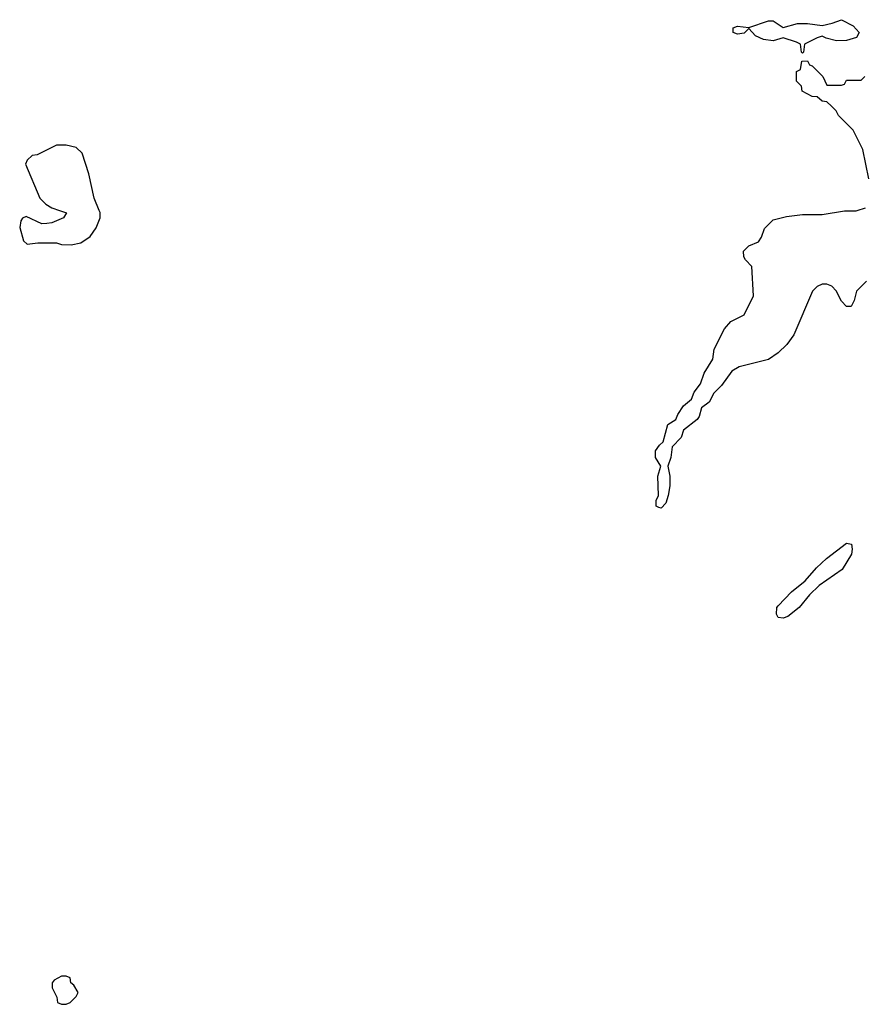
# Model space of a CAD drawing. Header units: inches. Extents: x 2668334 to 2765628, y 828034 to 955234.
# Tile 49 of 218: x 2721839 to 2725303, y 856742 to 860783. Entities that reach past the tile are written whole.
import ezdxf

# ---------------------------------------------------------------- set-up
doc = ezdxf.new("R2010")
doc.units = ezdxf.units.IN
doc.header["$MEASUREMENT"] = 0
doc.layers.add('C7825', color=7, linetype='Continuous')
doc.layers.add('C7826', color=7, linetype='Continuous')

msp = doc.modelspace()

# ---------------------------------------------------------------- linework, layer by layer
at = {"layer": 'C7825', "color": 4}
for points, elevation in [([(2722001.7, 860000), (2722031.3, 859990), (2722018, 859970), (2721970, 859949.3), (2721950, 859946), (2721930, 859945.2), (2721865.4, 859974.6), (2721850, 859968), (2721842.8, 859957.2), (2721838.8, 859930), (2721854.8, 859874.8), (2721870, 859861), (2721913.6, 859866.4), (2721990, 859866.8), (2722010, 859860.7), (2722050, 859859.1), (2722090, 859867.7), (2722127.2, 859892.8), (2722151.8, 859928.2), (2722169.2, 859970), (2722168.7, 859991.3), (2722165, 860000)], 16), ([(2725312, 859710), (2725271.1, 859668.9), (2725262, 859630), (2725250, 859606), (2725230, 859606), (2725210, 859628), (2725188.7, 859670), (2725170, 859688.7), (2725150, 859698), (2725130, 859698), (2725110, 859688), (2725091.1, 859668.9), (2725014.8, 859490), (2724986, 859450), (2724950, 859415.3), (2724910, 859388.7), (2724790, 859358), (2724759.6, 859340.4), (2724718, 859282), (2724686, 859250), (2724667.3, 859212.7), (2724636, 859190), (2724626, 859154), (2724618, 859142), (2724562, 859098), (2724552.1, 859067.9), (2724514.8, 859030), (2724510, 858986), (2724498, 858950), (2724506, 858910), (2724506, 858870), (2724498.8, 858830), (2724490, 858798), (2724470, 858778), (2724460.4, 858780.4), (2724450, 858786), (2724449.3, 858809.3), (2724459, 858830), (2724457.2, 858910), (2724468.7, 858950), (2724446.3, 858986.3), (2724446.6, 859013.4), (2724462.9, 859037.1), (2724479, 859050), (2724498, 859122), (2724530, 859142), (2724538, 859162), (2724562.4, 859197.6), (2724594, 859226), (2724605.8, 859254.2), (2724631.7, 859288.3), (2724647.2, 859332.8), (2724682, 859390), (2724688, 859430), (2724730, 859514), (2724756.4, 859543.6), (2724810, 859572), (2724848.7, 859650), (2724842, 859770), (2724816.6, 859796.6), (2724809.3, 859810), (2724807.3, 859832.7), (2724830, 859854.8), (2724869.1, 859870.9), (2724882, 859890), (2724894.6, 859925.4), (2724930, 859962), (2724984.7, 859975.3), (2725050, 859982.8), (2725130, 859982.8), (2725222, 859998), (2725270, 859998.8), (2725274.1, 860000)], 12)]:
    msp.add_lwpolyline(points, dxfattribs=dict(at, elevation=elevation))
for points, elevation in [([(2724970, 858326.6), (2724950, 858329.4), (2724943.3, 858343.3), (2724944.5, 858370), (2724950, 858377.3), (2725005.1, 858434.9), (2725060.5, 858479.5), (2725106.9, 858533.1), (2725148.1, 858571.9), (2725230, 858634.8), (2725250.4, 858630.4), (2725254, 858610), (2725250.8, 858590), (2725213, 858527), (2725118.8, 858461.2), (2725078, 858422), (2725036, 858370), (2724990, 858333.2)], 12), ([(2722030, 856858), (2722010, 856858), (2721979.6, 856840.4), (2721972, 856830), (2721972, 856810), (2721991.6, 856771.6), (2721994, 856750), (2722010, 856742), (2722030, 856742), (2722046, 856750), (2722070, 856774), (2722078, 856790), (2722060.4, 856820.4), (2722048, 856830), (2722046, 856850)], 16)]:
    msp.add_lwpolyline(points, close=True, dxfattribs=dict(at, elevation=elevation))
at = {"layer": 'C7826', "color": 4, "elevation": 12}
msp.add_lwpolyline([(2725190, 860696), (2725146.6, 860706.6), (2725130, 860715.3), (2725110, 860709), (2725058, 860682), (2725054, 860650), (2725050, 860646), (2725046, 860650), (2725042, 860682), (2725026, 860690), (2724970, 860708.7), (2724930, 860696), (2724890, 860700.9), (2724857.2, 860717.2), (2724830, 860746), (2724810, 860728), (2724783.1, 860723.1), (2724766, 860730), (2724766, 860750), (2724784, 860756), (2724830, 860751), (2724910, 860778), (2724930, 860778), (2724970, 860751.3), (2725030, 860767.7), (2725070, 860767.7), (2725130, 860758.8), (2725171.9, 860768.1), (2725210, 860782.8), (2725257.3, 860757.3), (2725282, 860730), (2725272, 860710), (2725230, 860697)], close=True, dxfattribs=at)
at = {"layer": 'C7826', "color": 4}
for points, elevation in [([(2725322, 860130), (2725298, 860250), (2725258, 860330), (2725198, 860390), (2725188.4, 860408.4), (2725168.4, 860428.4), (2725150, 860446), (2725130, 860448), (2725110, 860466), (2725090, 860468), (2725048, 860490), (2725046, 860510), (2725026, 860530), (2725026, 860570), (2725042, 860578), (2725047.3, 860612.7), (2725070, 860614), (2725078, 860598), (2725090, 860594), (2725134, 860550), (2725150, 860514), (2725210, 860514), (2725222, 860518), (2725230, 860534), (2725290, 860534), (2725306, 860550)], 12), ([(2722165, 860000), (2722144, 860050), (2722122, 860150), (2722095.3, 860235.3), (2722070, 860258), (2722030, 860268), (2721990, 860268), (2721910, 860228), (2721890, 860226), (2721870, 860206), (2721862, 860190), (2721921, 860050), (2721945.5, 860025.5), (2721970, 860010.7), (2722001.7, 860000)], 16), ([(2725274.1, 860000), (2725308, 860010)], 12)]:
    msp.add_lwpolyline(points, dxfattribs=dict(at, elevation=elevation))

doc.saveas('drawing.dxf')
